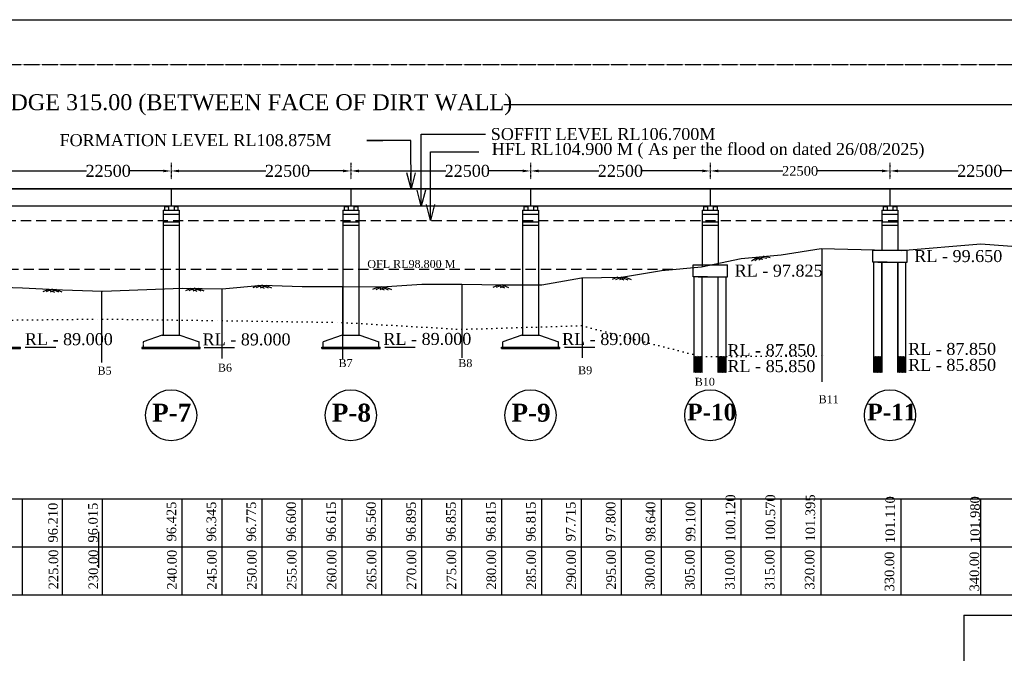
# Model space of a CAD drawing. Header units: millimetres. Extents: x -17882108 to 29484142, y -104267 to 550747.
# Tile 13 of 19: x 9286240 to 9409532, y 144766 to 224163. Entities that reach past the tile are written whole.
import ezdxf

# ---------------------------------------------------------------- set-up
doc = ezdxf.new("R2010")
doc.units = ezdxf.units.MM
doc.header["$MEASUREMENT"] = 0
doc.linetypes.add('DASHED2', pattern=[9.525, 6.35, -3.175])
doc.linetypes.add('DOT2', pattern=[0.125, 0, -0.125])
for name, color, linetype in [('BEARINGS', 250, 'Continuous'), ('BOUNDRY LINE', 224, 'Continuous'), ('CH.', 90, 'Continuous'), ('GROUND_LVL', 114, 'Continuous'), ('HFL', 190, 'Continuous'), ('PILE', 242, 'Continuous'), ('ROCK', 116, 'Continuous'), ('SLAB', 10, 'Continuous')]:
    doc.layers.add(name, color=color, linetype=linetype)
doc.styles.get("Standard").update_dxf_attribs({"font": 'times.ttf'})
doc.dimstyles.get("Standard").update_dxf_attribs({"dimtxt": 400, "dimasz": 215, "dimexe": 0.18, "dimexo": 0.0625, "dimgap": 0.09, "dimtad": 0, "dimtih": 1, "dimtoh": 1, "dimdec": 0, "dimzin": 4, "dimdsep": 46, "dimtxsty": 'Standard', "dimblk": 'OPEN90', "dimcen": 0, "dimadec": 0, "dimazin": 1, "dimtfac": 1, "dimtdec": 0, "dimtix": 1, "dimtofl": 0, "dimtmove": 0, "dimatfit": 3, "dimldrblk": 'OPEN30', "dimfxl": 0, "dimtolj": 1, "dimtzin": 0, "dimarcsym": 0})

# ---------------------------------------------------------------- blocks, each defined once
blk = doc.blocks.new('*D56')
at = {"color": 0, "linetype": 'ByBlock', "lineweight": -2, "transparency": 16777216}
for p, q in [((9147708, 213499), (9147708, 213499)), ((9148708, 213499), (9263632, 213499)), ((9461708, 213499), (9346870, 213499)), ((9462708, 213499), (9462708, 213499))]:
    blk.add_line(p, q, dxfattribs=at)
at = {"color": 0, "linetype": 'ByBlock', "transparency": 16777216}
for points in [[(9148708, 213666), (9148708, 213332), (9147708, 213499)], [(9461708, 213666), (9461708, 213332), (9462708, 213499)]]:
    blk.add_solid(points, dxfattribs=at)
at = {"layer": 'Defpoints', "color": 0, "linetype": 'ByBlock', "transparency": 16777216}
for p in [(9147708, 213499), (9462708, 213499), (9462708, 213499)]:
    blk.add_point(p, dxfattribs=at)
at = {"color": 0, "linetype": 'ByBlock', "lineweight": -3, "transparency": 16777216, "insert": (9305251, 213499), "char_height": 500, "attachment_point": 5}
blk.add_mtext('\\A1;{\\H4x;LENGTH OF BRIDGE 315.00 (BETWEEN FACE OF DIRT WALL)}', dxfattribs=at)
blk = doc.blocks.new('*D57')
at = {"color": 0, "linetype": 'ByBlock', "lineweight": -2, "transparency": 16777216}
for p, q in [((9351208, 205209), (9358753, 205209)), ((9371708, 205209), (9364164, 205209)), ((9372708, 204710), (9372708, 204709))]:
    blk.add_line(p, q, dxfattribs=at)
at = {"color": 0, "linetype": 'ByBlock', "transparency": 16777216}
for points in [[(9351208, 205376), (9351208, 205042), (9350208, 205209)], [(9371708, 205376), (9371708, 205042), (9372708, 205209)]]:
    blk.add_solid(points, dxfattribs=at)
at = {"layer": 'Defpoints', "color": 0, "linetype": 'ByBlock', "transparency": 16777216}
for p in [(9350208, 205209), (9372708, 205210), (9372708, 205209)]:
    blk.add_point(p, dxfattribs=at)
at = {"color": 0, "linetype": 'ByBlock', "lineweight": -3, "transparency": 16777216, "insert": (9361458, 205209), "char_height": 1000, "attachment_point": 5}
blk.add_mtext('\\A1;{\\H1.5x;22500}', dxfattribs=at)
blk = doc.blocks.new('*D58')
at = {"color": 0, "linetype": 'ByBlock', "lineweight": -2, "transparency": 16777216}
for p, q in [((9328708, 205209), (9339580, 205209)), ((9349208, 205209), (9344991, 205209)), ((9350208, 204709), (9350208, 204709))]:
    blk.add_line(p, q, dxfattribs=at)
at = {"color": 0, "linetype": 'ByBlock', "transparency": 16777216}
for points in [[(9328708, 205376), (9328708, 205042), (9327708, 205209)], [(9349208, 205376), (9349208, 205042), (9350208, 205209)]]:
    blk.add_solid(points, dxfattribs=at)
at = {"layer": 'Defpoints', "color": 0, "linetype": 'ByBlock', "transparency": 16777216}
for p in [(9327708, 205209), (9350208, 205209), (9350208, 205209)]:
    blk.add_point(p, dxfattribs=at)
at = {"color": 0, "linetype": 'ByBlock', "lineweight": -3, "transparency": 16777216, "insert": (9342285, 205209), "char_height": 1000, "attachment_point": 5}
blk.add_mtext('\\A1;{\\H1.5x;22500}', dxfattribs=at)
blk = doc.blocks.new('*D59')
at = {"color": 0, "linetype": 'ByBlock', "lineweight": -2, "transparency": 16777216}
for p, q in [((9306208, 205209), (9317080, 205209)), ((9326708, 205209), (9322491, 205209)), ((9327708, 204714), (9327708, 204709))]:
    blk.add_line(p, q, dxfattribs=at)
at = {"color": 0, "linetype": 'ByBlock', "transparency": 16777216}
for points in [[(9306208, 205376), (9306208, 205042), (9305208, 205209)], [(9326708, 205376), (9326708, 205042), (9327708, 205209)]]:
    blk.add_solid(points, dxfattribs=at)
at = {"layer": 'Defpoints', "color": 0, "linetype": 'ByBlock', "transparency": 16777216}
for p in [(9305208, 205209), (9327708, 205214), (9327708, 205209)]:
    blk.add_point(p, dxfattribs=at)
at = {"color": 0, "linetype": 'ByBlock', "lineweight": -3, "transparency": 16777216, "insert": (9319785, 205209), "char_height": 1000, "attachment_point": 5}
blk.add_mtext('\\A1;{\\H1.5x;22500}', dxfattribs=at)
blk = doc.blocks.new('*D60')
at = {"color": 0, "linetype": 'ByBlock', "lineweight": -2, "transparency": 16777216}
for p, q in [((9283708, 205209), (9294613, 205209)), ((9304208, 205209), (9300023, 205209))]:
    blk.add_line(p, q, dxfattribs=at)
at = {"color": 0, "linetype": 'ByBlock', "transparency": 16777216}
for points in [[(9283708, 205376), (9283708, 205042), (9282708, 205209)], [(9304208, 205376), (9304208, 205042), (9305208, 205209)]]:
    blk.add_solid(points, dxfattribs=at)
at = {"layer": 'Defpoints', "color": 0, "linetype": 'ByBlock', "transparency": 16777216}
for p in [(9282708, 205209), (9305208, 205209), (9305208, 205209)]:
    blk.add_point(p, dxfattribs=at)
at = {"color": 0, "linetype": 'ByBlock', "lineweight": -3, "transparency": 16777216, "insert": (9297318, 205209), "char_height": 1000, "attachment_point": 5}
blk.add_mtext('\\A1;{\\H1.5x;22500}', dxfattribs=at)
blk = doc.blocks.new('*D63')
at = {"color": 0, "linetype": 'ByBlock', "lineweight": -2, "transparency": 16777216}
for p, q in [((9373708, 205209), (9381794, 205209)), ((9394208, 205209), (9386123, 205209)), ((9395208, 204710), (9395208, 204709))]:
    blk.add_line(p, q, dxfattribs=at)
at = {"color": 0, "linetype": 'ByBlock', "transparency": 16777216}
for points in [[(9373708, 205376), (9373708, 205042), (9372708, 205209)], [(9394208, 205376), (9394208, 205042), (9395208, 205209)]]:
    blk.add_solid(points, dxfattribs=at)
at = {"layer": 'Defpoints', "color": 0, "linetype": 'ByBlock', "transparency": 16777216}
for p in [(9372708, 205209), (9395208, 205210), (9395208, 205209)]:
    blk.add_point(p, dxfattribs=at)
at = {"color": 0, "linetype": 'ByBlock', "lineweight": -3, "transparency": 16777216, "insert": (9383958, 205209), "char_height": 1000, "attachment_point": 5}
blk.add_mtext('\\A1;{\\H1.2x;22500}', dxfattribs=at)
blk = doc.blocks.new('*D64')
at = {"color": 0, "linetype": 'ByBlock', "lineweight": -2, "transparency": 16777216}
for p, q in [((9396208, 205209), (9403753, 205209)), ((9416708, 205209), (9409164, 205209)), ((9417708, 204710), (9417708, 204709))]:
    blk.add_line(p, q, dxfattribs=at)
at = {"color": 0, "linetype": 'ByBlock', "transparency": 16777216}
for points in [[(9396208, 205376), (9396208, 205042), (9395208, 205209)], [(9416708, 205376), (9416708, 205042), (9417708, 205209)]]:
    blk.add_solid(points, dxfattribs=at)
at = {"layer": 'Defpoints', "color": 0, "linetype": 'ByBlock', "transparency": 16777216}
for p in [(9395208, 205209), (9417708, 205210), (9417708, 205209)]:
    blk.add_point(p, dxfattribs=at)
at = {"color": 0, "linetype": 'ByBlock', "lineweight": -3, "transparency": 16777216, "insert": (9406458, 205209), "char_height": 1000, "attachment_point": 5}
blk.add_mtext('\\A1;{\\H1.5x;22500}', dxfattribs=at)

msp = doc.modelspace()

# ---------------------------------------------------------------- hatches: boundary and pattern name
at = {"layer": 'BEARINGS', "linetype": 'ByBlock', "lineweight": -3}
h = msp.add_hatch(color=256, dxfattribs=at)
h.dxf.hatch_style = 1
h.paths.add_polyline_path([(9304612.6, 200810.3), (9304462.6, 200810.3), (9304462.6, 200745.3), (9304612.6, 200745.3)])
h = msp.add_hatch(color=256, dxfattribs=at)
h.dxf.hatch_style = 1
h.paths.add_polyline_path([(9304762.6, 200810.3), (9304612.6, 200810.3), (9304612.6, 200745.3), (9304762.6, 200745.3)])
h = msp.add_hatch(color=256, dxfattribs=at)
h.dxf.hatch_style = 1
h.paths.add_polyline_path([(9305812.6, 200810.3), (9305662.6, 200810.3), (9305662.6, 200745.3), (9305812.6, 200745.3)])
h = msp.add_hatch(color=256, dxfattribs=at)
h.dxf.hatch_style = 1
h.paths.add_polyline_path([(9305962.6, 200810.3), (9305812.6, 200810.3), (9305812.6, 200745.3), (9305962.6, 200745.3)])
h = msp.add_hatch(color=256, dxfattribs=at)
h.dxf.hatch_style = 1
h.paths.add_polyline_path([(9327113.4, 200812.4), (9326963.4, 200812.4), (9326963.4, 200747.4), (9327113.4, 200747.4)])
h = msp.add_hatch(color=256, dxfattribs=at)
h.dxf.hatch_style = 1
h.paths.add_polyline_path([(9327263.4, 200812.4), (9327113.4, 200812.4), (9327113.4, 200747.4), (9327263.4, 200747.4)])
h = msp.add_hatch(color=256, dxfattribs=at)
h.dxf.hatch_style = 1
h.paths.add_polyline_path([(9328313.4, 200812.4), (9328163.4, 200812.4), (9328163.4, 200747.4), (9328313.4, 200747.4)])
h = msp.add_hatch(color=256, dxfattribs=at)
h.dxf.hatch_style = 1
h.paths.add_polyline_path([(9328463.4, 200812.4), (9328313.4, 200812.4), (9328313.4, 200747.4), (9328463.4, 200747.4)])
h = msp.add_hatch(color=256, dxfattribs=at)
h.dxf.hatch_style = 1
h.paths.add_polyline_path([(9349616.3, 200812.4), (9349466.3, 200812.4), (9349466.3, 200747.4), (9349616.3, 200747.4)])
h = msp.add_hatch(color=256, dxfattribs=at)
h.dxf.hatch_style = 1
h.paths.add_polyline_path([(9349766.3, 200812.4), (9349616.3, 200812.4), (9349616.3, 200747.4), (9349766.3, 200747.4)])
h = msp.add_hatch(color=256, dxfattribs=at)
h.dxf.hatch_style = 1
h.paths.add_polyline_path([(9350816.3, 200812.4), (9350666.3, 200812.4), (9350666.3, 200747.4), (9350816.3, 200747.4)])
h = msp.add_hatch(color=256, dxfattribs=at)
h.dxf.hatch_style = 1
h.paths.add_polyline_path([(9350966.3, 200812.4), (9350816.3, 200812.4), (9350816.3, 200747.4), (9350966.3, 200747.4)])
h = msp.add_hatch(color=256, dxfattribs=at)
h.dxf.hatch_style = 1
h.paths.add_polyline_path([(9372116.3, 200812.4), (9371966.3, 200812.4), (9371966.3, 200747.4), (9372116.3, 200747.4)])
h = msp.add_hatch(color=256, dxfattribs=at)
h.dxf.hatch_style = 1
h.paths.add_polyline_path([(9372266.3, 200812.4), (9372116.3, 200812.4), (9372116.3, 200747.4), (9372266.3, 200747.4)])
h = msp.add_hatch(color=256, dxfattribs=at)
h.dxf.hatch_style = 1
h.paths.add_polyline_path([(9373316.3, 200812.4), (9373166.3, 200812.4), (9373166.3, 200747.4), (9373316.3, 200747.4)])
h = msp.add_hatch(color=256, dxfattribs=at)
h.dxf.hatch_style = 1
h.paths.add_polyline_path([(9373466.3, 200812.4), (9373316.3, 200812.4), (9373316.3, 200747.4), (9373466.3, 200747.4)])
h = msp.add_hatch(color=256, dxfattribs=at)
h.dxf.hatch_style = 1
h.paths.add_polyline_path([(9394616.3, 200812.4), (9394466.3, 200812.4), (9394466.3, 200747.4), (9394616.3, 200747.4)])
h = msp.add_hatch(color=256, dxfattribs=at)
h.dxf.hatch_style = 1
h.paths.add_polyline_path([(9394766.3, 200812.4), (9394616.3, 200812.4), (9394616.3, 200747.4), (9394766.3, 200747.4)])
h = msp.add_hatch(color=256, dxfattribs=at)
h.dxf.hatch_style = 1
h.paths.add_polyline_path([(9395816.3, 200812.4), (9395666.3, 200812.4), (9395666.3, 200747.4), (9395816.3, 200747.4)])
h = msp.add_hatch(color=256, dxfattribs=at)
h.dxf.hatch_style = 1
h.paths.add_polyline_path([(9395966.3, 200812.4), (9395816.3, 200812.4), (9395816.3, 200747.4), (9395966.3, 200747.4)])
at = {"layer": 'ROCK', "linetype": 'DOT2', "ltscale": 50000}
h = msp.add_hatch(dxfattribs=at)
h.set_pattern_fill('ANSI32', color=256, scale=370)
h.paths.add_polyline_path([(9371708.8, 181066.1), (9371599, 181065.6), (9370708.8, 181295.6), (9370708.8, 179964), (9371708.8, 179964)])
h.paths.add_polyline_path([(9371708.8, 181964), (9370708.8, 181964), (9370708.8, 181295.6), (9371599, 181065.6), (9371708.8, 181066.1)])
h.paths.add_polyline_path([(9374708.8, 181964), (9373708.8, 181964), (9373708.8, 181075.4), (9374708.8, 181080.1)])
h.paths.add_polyline_path([(9374708.8, 181080.1), (9373708.8, 181075.4), (9373708.8, 179964), (9374708.8, 179964)])
h = msp.add_hatch(dxfattribs=at)
h.set_pattern_fill('ANSI32', color=256, scale=370)
h.paths.add_polyline_path([(9394211.8, 181064.8), (9394102, 181064.3), (9393211.8, 181294.3), (9393211.8, 179962.6), (9394211.8, 179962.6)])
h.paths.add_polyline_path([(9394211.8, 181962.6), (9393211.8, 181962.6), (9393211.8, 181294.3), (9394102, 181064.3), (9394211.8, 181064.8)])
h.paths.add_polyline_path([(9397211.8, 181962.6), (9396211.8, 181962.6), (9396211.8, 181074.1), (9397211.8, 181078.7)])
h.paths.add_polyline_path([(9397211.8, 181078.7), (9396211.8, 181074.1), (9396211.8, 179962.6), (9397211.8, 179962.6)])

# ---------------------------------------------------------------- linework, layer by layer
at = {"linetype": 'DOT2'}
for p, q in [((9305208.4, 206223.6), (9305208.4, 204194.5)), ((9327708.4, 206218.6), (9327708.4, 204189.5)), ((9350208.4, 206223.6), (9350208.4, 204194.5)), ((9372708.4, 206223.6), (9372708.4, 204194.5)), ((9395208.4, 206223.6), (9395208.4, 204194.5)), ((9301698, 183812), (9301698, 183112)), ((9301548, 183112), (9301548, 182962))]:
    msp.add_line(p, q, dxfattribs=at)
at = {"linetype": 'ByBlock', "lineweight": -3}
for p, q in [((9386716.7, 178791.8), (9386716.7, 195507.8)), ((9356716.6, 181811.7), (9356716.6, 191829.4)), ((9296540.5, 181227.1), (9296540.5, 190127.4)), ((9311602, 181701.6), (9311602, 190457.4)), ((9326716.6, 181664.9), (9326691.9, 190727.7)), ((9341665.7, 181776.4), (9341665.7, 191006.4)), ((9304098, 184612), (9301698, 183812)), ((9304098, 184612), (9306298, 184612)), ((9306298, 184612), (9308698, 183812)), ((9308698, 183112), (9308698, 183812)), ((9326630.5, 184612), (9324230.5, 183812)), ((9324230.5, 183112), (9324230.5, 183812)), ((9326630.5, 184612), (9328830.5, 184612)), ((9328830.5, 184612), (9331230.5, 183812)), ((9331230.5, 183112), (9331230.5, 183812)), ((9349125.8, 184612), (9346725.8, 183812)), ((9346725.8, 183112), (9346725.8, 183812)), ((9349125.8, 184612), (9351325.8, 184612)), ((9351325.8, 184612), (9353725.8, 183812)), ((9353725.8, 183112), (9353725.8, 183812)), ((9279061.5, 183112), (9286361.5, 183112)), ((9279061.5, 182962), (9286361.5, 182962)), ((9279111.5, 182962), (9286311.5, 182962)), ((9286361.5, 182962), (9286361.5, 183112)), ((9286931.2, 183112), (9290747.4, 183112)), ((9301548, 183112), (9308848, 183112)), ((9301548, 182962), (9308848, 182962)), ((9301598, 182962), (9308798, 182962)), ((9308848, 182962), (9308848, 183112)), ((9309327, 183087), (9313143.3, 183087)), ((9324080.5, 183112), (9331380.5, 183112)), ((9324080.5, 182962), (9324080.5, 183112)), ((9324080.5, 182962), (9331380.5, 182962)), ((9324130.5, 182962), (9331330.5, 182962)), ((9331380.5, 182962), (9331380.5, 183112)), ((9331950.1, 183112), (9335766.4, 183112)), ((9346575.8, 183112), (9353875.8, 183112)), ((9346575.8, 182962), (9346575.8, 183112)), ((9346575.8, 182962), (9353875.8, 182962)), ((9346625.8, 182962), (9353825.8, 182962)), ((9353875.8, 182962), (9353875.8, 183112)), ((9354445.5, 183112), (9358261.8, 183112))]:
    msp.add_line(p, q, dxfattribs=at)
at = {"linetype": 'DOT2', "lineweight": -3, "ltscale": 5000}
msp.add_lwpolyline([(9229833.3, 181181.4), (9236786.1, 181711.6), (9251602, 186322.4), (9266602, 186492.4), (9281602, 186492.4), (9296602, 186649.3), (9311602, 186457.4), (9326602, 186227.4), (9341602, 185367.4), (9356602, 185827.4), (9371602, 181952.5), (9386852.5, 182023.3), (9386852.5, 182023.3)], dxfattribs=at)
at = {"linetype": 'ByBlock', "lineweight": -3}
for centre in [(9305198, 174593.5), (9305198, 174593.5), (9327698.8, 174593.5), (9327698.8, 174593.5), (9350194.2, 174593.5), (9350194.2, 174593.5), (9372711.8, 174593.5), (9372711.8, 174593.5), (9395211.8, 174593.5), (9395211.8, 174593.5)]:
    msp.add_circle(centre, 3202.5, dxfattribs=at)
at = {"layer": 'BEARINGS', "linetype": 'ByBlock', "lineweight": -3}
for p, q in [((9304462.6, 200745.3), (9304462.6, 200810.3)), ((9304762.6, 200745.3), (9304762.6, 200810.3)), ((9305662.6, 200745.3), (9305662.6, 200810.3)), ((9305962.6, 200745.3), (9305962.6, 200810.3)), ((9326963.4, 200747.4), (9326963.4, 200812.4)), ((9327263.4, 200747.4), (9327263.4, 200812.4)), ((9328163.4, 200747.4), (9328163.4, 200812.4)), ((9328463.4, 200747.4), (9328463.4, 200812.4)), ((9349466.3, 200747.4), (9349466.3, 200812.4)), ((9349766.3, 200747.4), (9349766.3, 200812.4)), ((9350666.3, 200747.4), (9350666.3, 200812.4)), ((9350966.3, 200747.4), (9350966.3, 200812.4)), ((9371966.3, 200747.4), (9371966.3, 200812.4)), ((9372266.3, 200747.4), (9372266.3, 200812.4)), ((9373166.3, 200747.4), (9373166.3, 200812.4)), ((9373466.3, 200747.4), (9373466.3, 200812.4)), ((9394466.3, 200747.4), (9394466.3, 200812.4)), ((9394766.3, 200747.4), (9394766.3, 200812.4)), ((9395666.3, 200747.4), (9395666.3, 200812.4)), ((9395966.3, 200747.4), (9395966.3, 200812.4))]:
    msp.add_line(p, q, dxfattribs=at)
at = {"layer": 'BOUNDRY LINE', "color": 5}
msp.add_line((9127136.9, 224163.3), (9478826.4, 224163.3), dxfattribs=at)
at = {"layer": 'BOUNDRY LINE', "color": 1, "linetype": 'DOT2'}
msp.add_line((9462685.6, 218493), (9147708.4, 218493), dxfattribs=at)
at = {"layer": 'BOUNDRY LINE', "color": 224}
for p, q in [((9128370, 164112.6), (9471918.4, 164112.6)), ((9286602, 152112.6), (9286602, 164112.6)), ((9291602, 152112.6), (9291602, 164112.6)), ((9296602, 152112.6), (9296602, 164112.6)), ((9306602, 152112.6), (9306602, 164112.6)), ((9311602, 152112.6), (9311602, 164112.6)), ((9316602, 152112.6), (9316602, 164112.6)), ((9321602, 152112.6), (9321602, 164112.6)), ((9326602, 152112.6), (9326602, 164112.6)), ((9331602, 152112.6), (9331602, 164112.6)), ((9336602, 152112.6), (9336602, 164112.6)), ((9341602, 152112.6), (9341602, 164112.6)), ((9346602, 152112.6), (9346602, 164112.6)), ((9351602, 152112.6), (9351602, 164112.6)), ((9356602, 152112.6), (9356602, 164112.6)), ((9361602, 152112.6), (9361602, 164112.6)), ((9366602, 152112.6), (9366602, 164112.6)), ((9371602, 152112.6), (9371602, 164112.6)), ((9376602, 152112.6), (9376602, 164112.6)), ((9381602, 152112.6), (9381602, 164112.6)), ((9381602, 152112.6), (9381602, 164112.6)), ((9386602, 152112.6), (9386602, 164112.6)), ((9396602, 152112.6), (9396602, 164112.6)), ((9406602, 152112.6), (9406602, 164112.6)), ((9128370, 152112.6), (9471918.4, 152112.6)), ((9404454.4, 149545.9, -16847.9), (9404454.4, 112964.3, -17578.8)), ((9404454.4, 149545.9, -16847.9), (9478826.4, 149545.9))]:
    msp.add_line(p, q, dxfattribs=at)
at = {"layer": 'CH.', "color": 224}
msp.add_line((9296137.6, 155471.2), (9296137.6, 160003.5), dxfattribs=at)
at = {"layer": 'GROUND_LVL', "linetype": 'ByBlock', "lineweight": -3}
for p, q in [((9378485.7, 194326.7), (9377868.5, 193888.7)), ((9378966.3, 194445.2), (9378280, 193958.3)), ((9378478.6, 194328.3), (9379300.8, 194149.2)), ((9379460.8, 194528.8), (9378774.5, 194041.8)), ((9378966.3, 194445.2), (9379788.5, 194266.2)), ((9379454.8, 194524.6), (9380194.4, 194363.5)), ((9361107.5, 191892.5), (9360415.1, 191586.7)), ((9361602, 191912.4), (9360832.3, 191572.6)), ((9361100.8, 191895.4), (9361870.6, 191555.5)), ((9362103.2, 191895.4), (9361333.5, 191555.5)), ((9361602, 191912.4), (9362371.8, 191572.6)), ((9362096.6, 191892.5), (9362788.9, 191586.7)), ((9289828.6, 190362.6), (9289136.2, 190056.9)), ((9290323.2, 190382.5), (9289553.4, 190042.7)), ((9289822, 190365.5), (9290591.7, 190025.6)), ((9290824.4, 190365.5), (9290054.6, 190025.6)), ((9290323.2, 190382.5), (9291092.9, 190042.7)), ((9290817.7, 190362.6), (9291510.1, 190056.9)), ((9307674.5, 190492.4), (9306982.1, 190186.7)), ((9308169, 190512.4), (9307399.2, 190172.5)), ((9307667.8, 190495.3), (9308437.6, 190155.5)), ((9308670.2, 190495.3), (9307900.4, 190155.5)), ((9308169, 190512.4), (9308938.8, 190172.5)), ((9308598.5, 190494.5), (9309290.9, 190188.8)), ((9316107.5, 190867.5), (9315415.1, 190561.7)), ((9316602, 190887.4), (9315832.3, 190547.6)), ((9316100.8, 190870.4), (9316870.6, 190530.5)), ((9317103.2, 190870.4), (9316333.5, 190530.5)), ((9316602, 190887.4), (9317371.8, 190547.6)), ((9317096.6, 190867.5), (9317788.9, 190561.7)), ((9331107.5, 190652.5), (9330415.1, 190346.7)), ((9331602, 190672.4), (9330832.3, 190332.6)), ((9331100.8, 190655.4), (9331870.6, 190315.5)), ((9332103.2, 190655.4), (9331333.5, 190315.5)), ((9331602, 190672.4), (9332371.8, 190332.6)), ((9332096.6, 190652.5), (9332788.9, 190346.7)), ((9346174.3, 190905.8), (9345481.9, 190600.1)), ((9346668.9, 190925.8), (9345899.1, 190585.9)), ((9346167.7, 190908.8), (9346937.4, 190568.9)), ((9347170.1, 190908.8), (9346400.3, 190568.9)), ((9346668.9, 190925.8), (9347438.6, 190585.9))]:
    msp.add_line(p, q, dxfattribs=at)
at = {"layer": 'GROUND_LVL', "color": 224}
msp.add_line((9128370, 158112.6), (9471918.4, 158112.6), dxfattribs=at)
at = {"layer": 'GROUND_LVL', "linetype": 'ByBlock', "lineweight": -3}
for points in [[(9396602, 195222.4), (9406602, 196092.4), (9416602, 195332.4), (9426601.6, 195782.4), (9436601.6, 196712.4), (9446601.6, 197387.4), (9456601.3, 197712.4), (9466601.3, 198477.4)], [(9281602, 190722.4), (9286602, 190557.4), (9291602, 190322.4), (9296602, 190127.4), (9306602, 190537.4), (9311602, 190457.4), (9316602, 190887.4), (9321602, 190713.8), (9326602, 190727.4), (9331602, 190672.4), (9336602, 191007.4), (9341602, 191007.4), (9346602, 190927.4), (9351602, 190927.4), (9356602, 191827.4), (9361602, 191912.4), (9366602, 192752.4), (9371602, 193212.4), (9376602, 194232.4), (9381602, 194682.4), (9386602, 195507.4), (9396602, 195222.4)]]:
    msp.add_lwpolyline(points, dxfattribs=at)
at = {"layer": 'HFL', "linetype": 'DASHED2', "lineweight": -3, "ltscale": 200}
for p, q in [((9137798.5, 199012.4), (9470405.6, 199012.4)), ((9246726, 192912.4), (9368341.2, 192912.4))]:
    msp.add_line(p, q, dxfattribs=at)
at = {"layer": 'PILE', "linetype": 'ByBlock', "lineweight": -3}
for p, q in [((9304212.6, 200312.4), (9306212.6, 200312.4)), ((9304212.6, 200312.4), (9304212.6, 184612)), ((9304212.6, 199812.4), (9306212.6, 199812.4)), ((9304362.6, 200745.3), (9304862.6, 200745.3)), ((9304362.6, 200745.3), (9304362.6, 200312.4)), ((9304862.6, 200745.3), (9304862.6, 200312.4)), ((9305562.6, 200745.3), (9305562.6, 200312.4)), ((9305562.6, 200745.3), (9306062.6, 200745.3)), ((9306062.6, 200745.3), (9306062.6, 200312.4)), ((9306212.6, 200312.4), (9306212.6, 184612)), ((9326713.4, 200312.4), (9328713.4, 200312.4)), ((9326713.4, 200312.4), (9326713.4, 184612)), ((9326713.4, 199812.4), (9328713.4, 199812.4)), ((9326863.4, 200747.4), (9327363.4, 200747.4)), ((9326863.4, 200747.4), (9326863.4, 200312.4)), ((9327363.4, 200747.4), (9327363.4, 200312.4)), ((9328063.4, 200747.4), (9328063.4, 200312.4)), ((9328063.4, 200747.4), (9328563.4, 200747.4)), ((9328563.4, 200747.4), (9328563.4, 200312.4)), ((9328713.4, 200312.4), (9328713.4, 184612)), ((9349216.3, 200312.4), (9351216.3, 200312.4)), ((9349216.3, 200312.4), (9349216.3, 184612)), ((9349216.3, 199812.4), (9351216.3, 199812.4)), ((9349366.3, 200747.4), (9349866.3, 200747.4)), ((9349366.3, 200747.4), (9349366.3, 200312.4)), ((9349866.3, 200747.4), (9349866.3, 200312.4)), ((9350566.3, 200747.4), (9351066.3, 200747.4)), ((9350566.3, 200747.4), (9350566.3, 200312.4)), ((9351066.3, 200747.4), (9351066.3, 200312.4)), ((9351216.3, 200312.4), (9351216.3, 184612)), ((9371716.3, 200312.4), (9373716.3, 200312.4)), ((9371716.3, 200312.4), (9371716.3, 193235.8)), ((9371716.3, 199812.4), (9373716.3, 199812.4)), ((9371866.3, 200747.4), (9372366.3, 200747.4)), ((9371866.3, 200747.4), (9371866.3, 200312.4)), ((9372366.3, 200747.4), (9372366.3, 200312.4)), ((9373066.3, 200747.4), (9373566.3, 200747.4)), ((9373066.3, 200747.4), (9373066.3, 200312.4)), ((9373566.3, 200747.4), (9373566.3, 200312.4)), ((9373716.3, 200312.4), (9373716.3, 193438.8)), ((9394216.3, 200312.4), (9396216.3, 200312.4)), ((9394216.3, 200312.4), (9394216.3, 195262.1)), ((9394216.3, 199812.4), (9396216.3, 199812.4)), ((9394366.3, 200747.4), (9394866.3, 200747.4)), ((9394366.3, 200747.4), (9394366.3, 200312.4)), ((9394866.3, 200747.4), (9394866.3, 200312.4)), ((9395566.3, 200747.4), (9396066.3, 200747.4)), ((9395566.3, 200747.4), (9395566.3, 200312.4)), ((9396066.3, 200747.4), (9396066.3, 200312.4)), ((9396216.3, 200312.4), (9396216.3, 195233.4)), ((9304212.6, 198812.4), (9306212.6, 198812.4)), ((9326713.4, 198812.4), (9328713.4, 198812.4)), ((9349216.3, 198812.4), (9351216.3, 198812.4)), ((9371716.3, 198812.4), (9373716.3, 198812.4)), ((9394216.3, 198812.4), (9396216.3, 198812.4)), ((9304212.6, 198412.4), (9306212.6, 198412.4)), ((9326713.4, 198412.4), (9328713.4, 198412.4)), ((9349216.3, 198412.4), (9351216.3, 198412.4)), ((9371716.3, 198412.4), (9373716.3, 198412.4)), ((9394216.3, 198412.4), (9396216.3, 198412.4)), ((9393061.8, 193762.1), (9393061.8, 195262.1)), ((9393061.8, 195262.1), (9397361.8, 195262.1)), ((9397361.8, 193762.1), (9397361.8, 195262.1)), ((9394861.8, 193762.1), (9393061.8, 193762.1)), ((9393211.8, 179962.6), (9393211.8, 193762.1)), ((9393711.8, 193762.1), (9396711.8, 193762.1)), ((9394211.8, 179962.6), (9394211.8, 193762.1)), ((9394216.3, 193762.1), (9394216.3, 179967)), ((9394216.3, 193762.1), (9394216.3, 186205)), ((9395561.8, 193762.1), (9397361.8, 193762.1)), ((9396211.8, 179962.6), (9396211.8, 193762.1)), ((9396216.3, 193762.1), (9396216.3, 179967)), ((9396216.3, 193762.1), (9396216.3, 179967)), ((9397211.8, 179962.6), (9397211.8, 193762.1)), ((9370561.8, 191938.8), (9370561.8, 193438.8)), ((9370561.8, 193438.8), (9374861.8, 193438.8)), ((9374861.8, 191938.8), (9374861.8, 193438.8)), ((9372361.8, 191938.8), (9370561.8, 191938.8)), ((9370711.8, 179962.6), (9370711.8, 191938.8)), ((9371211.8, 191938.8), (9374211.8, 191938.8)), ((9371711.8, 179962.6), (9371711.8, 191938.8)), ((9373061.8, 191938.8), (9374861.8, 191938.8)), ((9373711.8, 179962.6), (9373711.8, 191938.8)), ((9374711.8, 179962.6), (9374711.8, 191938.8))]:
    msp.add_line(p, q, dxfattribs=at)
at = {"layer": 'ROCK', "linetype": 'DOT2', "ltscale": 50000}
for p, q in [((9370708.8, 181964), (9371708.8, 181964)), ((9373708.8, 181964), (9374708.8, 181964)), ((9393211.8, 181962.6), (9394211.8, 181962.6)), ((9396211.8, 181962.6), (9397211.8, 181962.6)), ((9370711.8, 179962.6), (9371711.8, 179962.6)), ((9370711.8, 179962.6), (9374711.8, 179962.6)), ((9373708.8, 179962.6), (9374711.8, 179962.6)), ((9393211.8, 179962.6), (9394211.8, 179962.6)), ((9393211.8, 179962.6), (9394211.8, 179962.6)), ((9396211.8, 179962.6), (9397211.8, 179962.6)), ((9396211.8, 179962.6), (9397211.8, 179962.6))]:
    msp.add_line(p, q, dxfattribs=at)
at = {"layer": 'SLAB', "linetype": 'ByBlock', "lineweight": -3}
for p, q in [((9462668.4, 202987.4), (9147762, 202987.4)), ((9462668.4, 202912.4), (9147762, 202912.4)), ((9305212, 202987.4), (9305212, 200812.4)), ((9327712, 202987.4), (9327712, 200812.4)), ((9350212, 202987.4), (9350212, 200812.4)), ((9372712, 202987.4), (9372712, 200812.4)), ((9395212, 202987.4), (9395212, 200812.4)), ((9462668.4, 200812.5), (9147762, 200812.4))]:
    msp.add_line(p, q, dxfattribs=at)

# ---------------------------------------------------------------- texts
at = {"linetype": 'ByBlock', "lineweight": -3}
for s, insert, char_height, attachment_point in [('FORMATION LEVEL RL108.875M', (9325272.7, 209052.2), 1500, 6), ('SOFFIT LEVEL RL{\\C0;106.700}M', (9345225, 209819), 1500, 4), ('HFL RL104.900 M {\\C0;( As per the flood on dated 26/08/2025) }', (9345351.9, 207714.3), 1500, 4), ('OFL RL98.800 M', (9329769.5, 193544.2), 1000, 4)]:
    msp.add_mtext(s, dxfattribs=dict(at, insert=insert, char_height=char_height, attachment_point=attachment_point))
for s, insert, char_height, width, attachment_point in [('RL - 99.650', (9403772.4, 195292.3), 1500, 12821.204, 2), ('RL - 97.825', (9381272.4, 193469.1), 1500, 12821.204, 2), ('RL - 89.000{\\fVerdana|b0|i0|c0|p34; }', (9337287.1, 184912.8), 1500, 12821.204, 2), ('RL - 89.000{\\fVerdana|b0|i0|c0|p34; }', (9292394.4, 184881.2), 1500, 12821.204, 2), ('RL - 89.000{\\fVerdana|b0|i0|c0|p34; }', (9314650.9, 184851.9), 1500, 12821.204, 2), ('RL - 89.000{\\fVerdana|b0|i0|c0|p34; }', (9359664.6, 184895.5), 1500, 12821.204, 2), ('RL - 87.850', (9380372.8, 183504.5), 1500, 12821.204, 2), ('RL - 87.850', (9402999, 183659.5), 1500, 12821.204, 2), ('B7', (9326164.8, 181633.4), 1000, 120.495, 1), ('B8', (9341160.3, 181633.4), 1000, 120.495, 1), ('RL - 85.850{\\fVerdana|b0|i0|c0|p34; }', (9380372.8, 181504.5), 1500, 12821.204, 2), ('RL - 85.850{\\fVerdana|b0|i0|c0|p34; }', (9402999, 181659.5), 1500, 12821.204, 2), ('B5', (9295984.2, 180694.1), 1000, 120.495, 1), ('B6', (9311059.3, 181058.3), 1000, 120.495, 1), ('B9', (9356164.8, 180731.7), 1000, 120.495, 1), ('B10', (9370770.5, 179288.8), 1000, 120.495, 1), ('B11', (9386285.3, 177099.5), 1000, 120.495, 1), ('{\\fTimes New Roman|b1|i0|c0|p18;P-7}', (9302820, 176044.5), 2250, 5110.347, 1), ('{\\fTimes New Roman|b1|i0|c0|p18;P-8}', (9325320.8, 176044.5), 2250, 5349.165, 1), ('{\\fTimes New Roman|b1|i0|c0|p18;P-9}', (9347816.2, 176044.5), 2250, 5349.165, 1), ('{\\fTimes New Roman|b1|i0|c0|p18;P-10}', (9369813.7, 176044.5), 2100, 5349.165, 1), ('{\\fTimes New Roman|b1|i0|c0|p18;P-11}', (9392366.2, 176044.5), 2100, 5349.165, 1)]:
    msp.add_mtext(s, dxfattribs=dict(at, insert=insert, char_height=char_height, width=width, attachment_point=attachment_point))
at = {"layer": 'CH.', "linetype": 'ByBlock', "lineweight": -3, "char_height": 1200, "attachment_point": 1, "rotation": 90}
for s, insert in [('225.00', (9289862, 152779.1)), ('230.00', (9294862, 152779.1)), ('240.00', (9304696.5, 152750.3)), ('245.00', (9309696.5, 152750.3)), ('250.00', (9314696.5, 152750.3)), ('255.00', (9319696.5, 152750.3)), ('260.00', (9324696.5, 152750.3)), ('265.00', (9329696.5, 152750.3)), ('270.00', (9334696.5, 152750.3)), ('275.00', (9339696.5, 152750.3)), ('280.00', (9344696.5, 152750.3)), ('285.00', (9349696.5, 152750.3)), ('290.00', (9354696.5, 152750.3)), ('295.00', (9359696.5, 152750.3)), ('300.00', (9364553.5, 152750.3)), ('305.00', (9369553.5, 152750.3)), ('310.00', (9374553.5, 152750.3)), ('315.00', (9379553.5, 152750.3)), ('320.00', (9384553.5, 152750.3)), ('330.00', (9394553.5, 152521.8)), ('340.00', (9405183.4, 152521.8))]:
    msp.add_mtext(s, dxfattribs=dict(at, insert=insert))
at = {"layer": 'GROUND_LVL', "linetype": 'ByBlock', "lineweight": -3, "char_height": 1200, "attachment_point": 1, "rotation": 90}
for s, insert in [('100.120', (9374638.9, 158789.6)), ('100.570', (9379638.9, 158789.6)), ('101.395', (9384638.9, 158789.6)), ('101.110', (9394638.9, 158561.1)), ('101.980', (9405268.8, 158561.1)), ('96.210', (9289804.4, 158650.1)), ('96.015', (9294804.4, 158650.1)), ('96.425', (9304638.9, 158789.6)), ('96.345', (9309638.9, 158789.6)), ('96.775', (9314638.9, 158789.6)), ('96.600', (9319638.9, 158789.6)), ('96.615', (9324638.9, 158789.6)), ('96.560', (9329638.9, 158789.6)), ('96.895', (9334638.9, 158789.6)), ('96.855', (9339638.9, 158789.6)), ('96.815', (9344638.9, 158789.6)), ('96.815', (9349638.9, 158789.6)), ('97.715', (9354638.9, 158789.6)), ('97.800', (9359638.9, 158789.6)), ('98.640', (9364638.9, 158789.6)), ('99.100', (9369638.9, 158789.6))]:
    msp.add_mtext(s, dxfattribs=dict(at, insert=insert))

# ---------------------------------------------------------------- dimensions: what is measured, and where the dimension line sits
at = {"linetype": 'ByBlock', "lineweight": -3}
for base, p1, p2, text, override, picture, middle in [((9462708.4, 213498.8), (9147708.4, 213499.2), (9462708.4, 213498.8), '{\\H4x;LENGTH OF BRIDGE 315.00 (BETWEEN FACE OF DIRT WALL)}', {"dimtxt": 500, "dimasz": 1000, "dimfxl": 300}, '*D56', (9305251.2, 213498.8)), ((9305208.4, 205209), (9282708.4, 205209), (9305208.4, 205209), '{\\H1.5x;<>}', {"dimtxt": 1000, "dimasz": 1000, "dimexe": 500, "dimexo": 500, "dimfxl": 300}, '*D60', (9297317.9, 205209)), ((9327708.4, 205209), (9305208.4, 205209), (9327708.4, 205214), '{\\H1.5x;<>}', {"dimtxt": 1000, "dimasz": 1000, "dimexe": 500, "dimexo": 500, "dimfxl": 300}, '*D59', (9319785.2, 205209)), ((9350208.4, 205209), (9327708.4, 205209), (9350208.4, 205209.5), '{\\H1.5x;<>}', {"dimtxt": 1000, "dimasz": 1000, "dimexe": 500, "dimexo": 500, "dimfxl": 300}, '*D58', (9342285.2, 205209))]:
    dim = msp.add_linear_dim(base=base, p1=p1, p2=p2, text=text, dimstyle='Standard', override=override, dxfattribs=at)
    dim.commit()
    dim.dimension.update_dxf_attribs({"geometry": picture, "text_midpoint": middle, "dimtype": 160})
for base, p1, p2, text, picture, middle in [((9372708.4, 205209), (9350208.4, 205209), (9372708.4, 205210.3), '{\\H1.5x;<>}', '*D57', (9361458.4, 205209)), ((9417708.4, 205209), (9395208.4, 205209), (9417708.4, 205210.3), '{\\H1.5x;<>}', '*D64', (9406458.4, 205209)), ((9395208.4, 205209), (9372708.4, 205209), (9395208.4, 205210.3), '{\\H1.2x;<>}', '*D63', (9383958.4, 205209))]:
    dim = msp.add_linear_dim(base=base, p1=p1, p2=p2, text=text, dimstyle='Standard', override={"dimtxt": 1000, "dimasz": 1000, "dimexe": 500, "dimexo": 500, "dimfxl": 300}, dxfattribs=at)
    dim.commit()
    dim.dimension.update_dxf_attribs({"geometry": picture, "text_midpoint": middle})

# ---------------------------------------------------------------- leaders
at = {"linetype": 'ByBlock', "lineweight": -3, "annotation_type": 0, "has_hookline": 1}
for points, hookline_direction, text_width in [([(9336526.9, 200812.4), (9336531.9, 209812.3), (9344580.6, 209812.3)], 0, 27316.9), ([(9335239.2, 202987.4), (9335233.7, 209019.9), (9329695, 209019.9), (9331695, 209019.9), (9329695, 209019.9)], 1, 33201.2), ([(9337686.8, 199012.4), (9337661.6, 207588), (9338688.8, 207602.8), (9343733.9, 207602.8)], 0, 52837.4)]:
    msp.add_leader(points, dimstyle='Standard', override={"dimtxt": 1000, "dimasz": 2000, "dimexe": 500, "dimexo": 500, "dimfxl": 300}, dxfattribs=dict(at, hookline_direction=hookline_direction, text_width=text_width))

doc.saveas('drawing.dxf')
